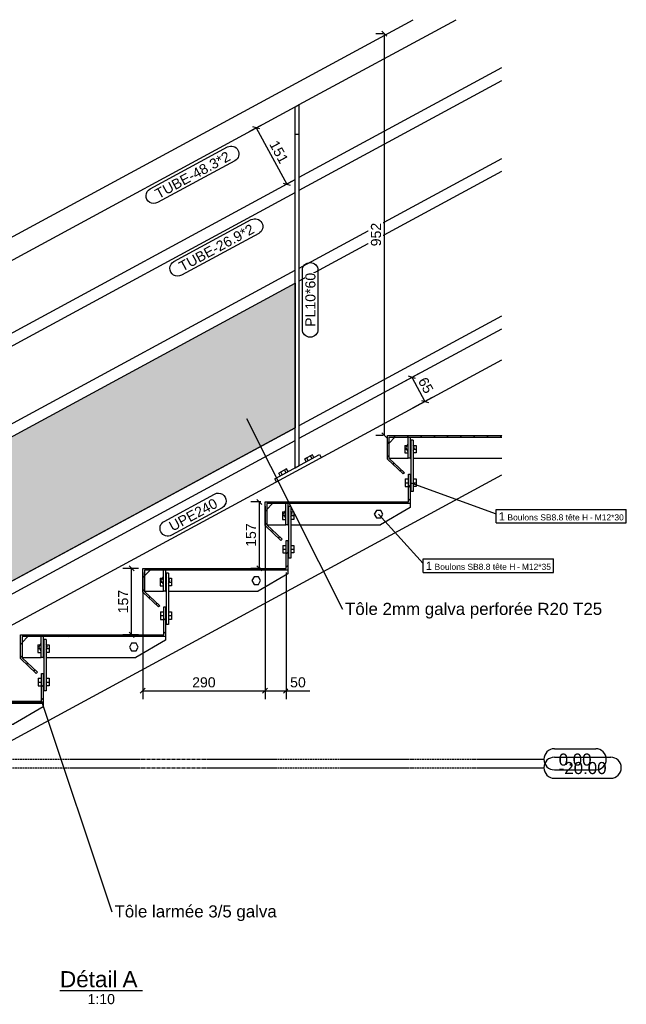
# Model space of a CAD drawing. Header units: millimetres. Extents: x 25 to 224619, y 20 to 11454.
# Tile 72 of 105: x 180396 to 181834, y 40 to 2373. Entities that reach past the tile are written whole.
import ezdxf

# ---------------------------------------------------------------- set-up
doc = ezdxf.new("R2010")
doc.units = ezdxf.units.MM
doc.linetypes.add('DXK_LINE_DOT3', pattern=[5.9187, 2.979, -0.9799, 0.9799, -0.9799])
for name, color, linetype in [('ACIER_COUPE', 7, 'Continuous'), ('ACIER_HACHURES', 7, 'Continuous'), ('ACIER_VISIBLE', 7, 'Continuous'), ('BOULONS', 7, 'Continuous'), ('COTATIONS', 7, 'Continuous'), ('MAILLAGE', 7, 'Continuous'), ('OBJETS_GRAPHIQUES', 7, 'Continuous'), ('REPERES', 7, 'Continuous'), ('TEXTE', 7, 'Continuous')]:
    doc.layers.add(name, color=color, linetype=linetype)
doc.styles.add('Arial', font='arial.ttf', dxfattribs={"height": 0.2})

# ---------------------------------------------------------------- blocks, each defined once
blk = doc.blocks.new('Unknown-1649644-16 - 23063')
at = {"color": 6, "linetype": 'Continuous'}
blk.add_line((180491.6, 72.5), (180687.4, 72.5), dxfattribs=at)
at = {"color": 0, "linetype": 'Continuous'}
for points in [[(180627.9, 80), (180627.9, 120), (180491.6, 120), (180491.6, 80)], [(180675.4, 80), (180675.4, 120), (180639.9, 120), (180639.9, 80)], [(180621.9, 40), (180621.9, 65), (180557.1, 65), (180557.1, 40)]]:
    blk.add_wipeout(points, dxfattribs=at)
at = {"color": 6, "linetype": 'Continuous', "style": 'Arial'}
for s, height, p in [('Détail', 38.2, (180491.6, 80)), ('A', 38.2, (180639.9, 80)), ('1:10', 23.88, (180557.1, 40))]:
    blk.add_text(s, height=height, dxfattribs=at).set_placement(p)
blk = doc.blocks.new('GridLine-1649644-23160 - 23063')
at = {"layer": 'MAILLAGE', "color": 7, "linetype": 'Continuous'}
for p, q in [((179369.8, 625.2), (179503.2, 625.2)), ((181663.8, 625.2), (181797.2, 625.2)), ((179369.8, 575.2), (179503.2, 575.2)), ((181663.8, 575.2), (181797.2, 575.2))]:
    blk.add_line(p, q, dxfattribs=at)
at = {"layer": 'MAILLAGE', "color": 7, "linetype": 'DXK_LINE_DOT3'}
blk.add_line((179528.2, 600.2), (181638.8, 600.2), dxfattribs=at)
at = {"layer": 'MAILLAGE', "color": 7, "linetype": 'Continuous'}
for centre, start, end in [((179369.8, 600.2), 90, 270), ((179503.2, 600.2), 270, 90), ((181663.8, 600.2), 90, 270), ((181797.2, 600.2), 270, 90)]:
    blk.add_arc(centre, 25, start, end, dxfattribs=at)
at = {"layer": 'MAILLAGE', "color": 7, "linetype": 'Continuous', "style": 'Arial'}
for p in [(179379.8, 585.2), (181673.8, 585.2)]:
    blk.add_text('-20.00', height=28.65, dxfattribs=at).set_placement(p)
blk = doc.blocks.new('GridLine-1649644-23161 - 23063')
at = {"layer": 'MAILLAGE', "color": 7, "linetype": 'Continuous'}
for p, q in [((179405.4, 645.2), (179503.2, 645.2)), ((181663.8, 645.2), (181761.6, 645.2)), ((179405.4, 595.2), (179503.2, 595.2)), ((181663.8, 595.2), (181761.6, 595.2))]:
    blk.add_line(p, q, dxfattribs=at)
at = {"layer": 'MAILLAGE', "color": 7, "linetype": 'DXK_LINE_DOT3'}
blk.add_line((179528.2, 620.2), (181638.8, 620.2), dxfattribs=at)
at = {"layer": 'MAILLAGE', "color": 7, "linetype": 'Continuous'}
for centre, start, end in [((179405.4, 620.2), 90, 270), ((179503.2, 620.2), 270, 90), ((181663.8, 620.2), 90, 270), ((181761.6, 620.2), 270, 90)]:
    blk.add_arc(centre, 25, start, end, dxfattribs=at)
at = {"layer": 'MAILLAGE', "color": 7, "linetype": 'Continuous', "style": 'Arial'}
for p in [(179415.4, 605.2), (181673.8, 605.2)]:
    blk.add_text('0.00', height=28.65, dxfattribs=at).set_placement(p)
blk = doc.blocks.new('Part-1649644-23098 - 23063')
at = {"layer": 'ACIER_VISIBLE', "color": 136, "linetype": 'Continuous'}
for p, q in [((180446.8, 861.2), (180446.8, 911.2)), ((180451.8, 911.2), (180451.8, 861.2)), ((180451.8, 861.2), (180446.8, 861.2))]:
    blk.add_line(p, q, dxfattribs=at)
blk = doc.blocks.new('Part-1649644-23154 - 23063')
at = {"layer": 'ACIER_VISIBLE', "color": 136, "linetype": 'Continuous'}
for p, q in [((181058.9, 1999.5), (181538.8, 2259.3)), ((181058.9, 1969), (181538.8, 2228.7)), ((180154.9, 1510.1), (181048.9, 1994.1)), ((180161.3, 1483), (181048.9, 1963.5)), ((180154.9, 1494.9), (180161.3, 1483))]:
    blk.add_line(p, q, dxfattribs=at)
blk = doc.blocks.new('Part-1649644-23100 - 23063')
at = {"layer": 'ACIER_VISIBLE', "color": 136, "linetype": 'Continuous'}
for p, q in [((180111.8, 739.4), (180125.8, 753.4)), ((180125.8, 753.4), (180156.8, 753.4)), ((180161.8, 753.4), (180451.8, 753.4)), ((180451.8, 753.4), (180451.8, 744.4)), ((180451.8, 744.4), (180381.8, 703.4)), ((180111.8, 703.4), (180163.6, 703.4)), ((180170.6, 703.4), (180381.8, 703.4))]:
    blk.add_line(p, q, dxfattribs=at)
blk = doc.blocks.new('Part-1649644-23095 - 23063')
at = {"layer": 'ACIER_HACHURES', "linetype": 'Continuous'}
h = blk.add_hatch(dxfattribs=at)
h.set_pattern_fill('', scale=7, style=0, pattern_type=0)
h.set_pattern_definition([(45, (180447.785, 823.65), (-15.7154, 15.7154), [])])
h.paths.add_polyline_path([(180451.8, 823.7), (180447.8, 823.7), (180447.8, 757.7), (180107.8, 757.7), (180107.8, 640.4), (180151.3, 615.8), (180153.3, 619.3), (180111.8, 642.7), (180111.8, 753.7), (180451.8, 753.7)])
at = {"layer": 'ACIER_COUPE', "color": 136, "linetype": 'Continuous'}
for p, q in [((180447.8, 757.7), (180447.8, 823.7)), ((180447.8, 823.7), (180451.8, 823.7)), ((180451.8, 823.7), (180451.8, 753.7)), ((180107.8, 640.4), (180107.8, 757.7)), ((180107.8, 757.7), (180447.8, 757.7)), ((180451.8, 753.7), (180111.8, 753.7)), ((180111.8, 753.7), (180111.8, 642.7)), ((180151.3, 615.8), (180107.8, 640.4)), ((180111.8, 642.7), (180153.3, 619.3)), ((180153.3, 619.3), (180151.3, 615.8))]:
    blk.add_line(p, q, dxfattribs=at)
blk = doc.blocks.new('Part-1649644-23096 - 23063')
at = {"layer": 'ACIER_VISIBLE', "color": 136, "linetype": 'Continuous'}
for p, q in [((180458.6, 904.2), (180453.6, 904.2)), ((180453.6, 904.2), (180453.6, 782.2)), ((180458.6, 904.2), (180458.6, 782.2)), ((180458.6, 782.2), (180453.6, 782.2))]:
    blk.add_line(p, q, dxfattribs=at)
blk = doc.blocks.new('Part-1649644-23350 - 23063')
at = {"layer": 'ACIER_VISIBLE', "color": 136, "linetype": 'Continuous'}
for p, q in [((181271.8, 1369.7), (181285.8, 1383.7)), ((181271.8, 1333.7), (181316.8, 1333.7)), ((181321.8, 1333.7), (181323.6, 1333.7)), ((181328.6, 1333.7), (181538.8, 1333.7))]:
    blk.add_line(p, q, dxfattribs=at)
blk = doc.blocks.new('Bolt-1649644-23103 - 23063')
at = {"layer": 'BOULONS', "color": 7, "linetype": 'Continuous'}
for p, q in [((180440.3, 812.2), (180447.8, 812.2)), ((180440.3, 812.2), (180440.3, 794.2)), ((180440.3, 803.2), (180447.8, 803.2)), ((180440.3, 794.2), (180447.8, 794.2)), ((180451.8, 809.2), (180453.6, 809.2)), ((180451.8, 797.2), (180453.6, 797.2)), ((180458.6, 812.2), (180466.1, 812.2)), ((180458.6, 803.2), (180466.1, 803.2)), ((180466.1, 794.2), (180458.6, 794.2)), ((180466.1, 812.2), (180466.1, 794.2))]:
    blk.add_line(p, q, dxfattribs=at)
blk = doc.blocks.new('Bolt-1649644-23105 - 23063')
at = {"layer": 'BOULONS', "color": 7, "linetype": 'Continuous'}
for p, q in [((180439.3, 891.7), (180446.8, 891.7)), ((180439.3, 891.7), (180439.3, 873.7)), ((180451.8, 888.7), (180453.6, 888.7)), ((180458.6, 891.7), (180466.1, 891.7)), ((180466.1, 891.7), (180466.1, 873.7)), ((180439.3, 882.7), (180446.8, 882.7)), ((180439.3, 873.7), (180446.8, 873.7)), ((180451.8, 876.7), (180453.6, 876.7)), ((180458.6, 882.7), (180466.1, 882.7)), ((180466.1, 873.7), (180458.6, 873.7))]:
    blk.add_line(p, q, dxfattribs=at)
blk = doc.blocks.new('Part-1649644-23110 - 23063')
at = {"layer": 'ACIER_HACHURES', "linetype": 'Continuous'}
h = blk.add_hatch(dxfattribs=at)
h.set_pattern_fill('', scale=7, style=0, pattern_type=0)
h.set_pattern_definition([(45, (180737.785, 981.15), (-15.7154, 15.7154), [])])
h.paths.add_polyline_path([(180741.8, 981.2), (180737.8, 981.2), (180737.8, 915.2), (180397.8, 915.2), (180397.8, 858.9), (180435.5, 823.9), (180438.2, 826.8), (180401.8, 860.6), (180401.8, 911.2), (180741.8, 911.2)])
at = {"layer": 'ACIER_COUPE', "color": 136, "linetype": 'Continuous'}
for p, q in [((180737.8, 915.2), (180737.8, 981.2)), ((180737.8, 981.2), (180741.8, 981.2)), ((180741.8, 981.2), (180741.8, 911.2)), ((180397.8, 858.9), (180397.8, 915.2)), ((180397.8, 915.2), (180737.8, 915.2)), ((180741.8, 911.2), (180401.8, 911.2)), ((180401.8, 911.2), (180401.8, 860.6)), ((180435.5, 823.9), (180397.8, 858.9)), ((180401.8, 860.6), (180438.2, 826.8)), ((180438.2, 826.8), (180435.5, 823.9))]:
    blk.add_line(p, q, dxfattribs=at)
blk = doc.blocks.new('Part-1649644-23111 - 23063')
at = {"layer": 'ACIER_VISIBLE', "color": 136, "linetype": 'Continuous'}
for p, q in [((180401.8, 897.2), (180415.8, 911.2)), ((180741.8, 911.2), (180741.8, 902.2)), ((180741.8, 902.2), (180671.8, 861.2)), ((180401.8, 861.2), (180446.8, 861.2)), ((180451.8, 861.2), (180453.6, 861.2)), ((180458.6, 861.2), (180671.8, 861.2))]:
    blk.add_line(p, q, dxfattribs=at)
blk = doc.blocks.new('Bolt-1649644-23112 - 23063')
at = {"layer": 'BOULONS', "color": 7, "linetype": 'Continuous'}
for p, q in [((180446.6, 895.2), (180441.4, 886.2)), ((180446.6, 895.2), (180446.8, 895.2)), ((180451.8, 895.2), (180453.6, 895.2)), ((180462.2, 886.2), (180458.6, 892.5)), ((180441.4, 886.2), (180446.6, 877.2)), ((180446.6, 877.2), (180446.8, 877.2)), ((180451.8, 877.2), (180453.6, 877.2)), ((180458.6, 880), (180462.2, 886.2))]:
    blk.add_line(p, q, dxfattribs=at)
blk = doc.blocks.new('Part-1649644-23113 - 23063')
at = {"layer": 'ACIER_VISIBLE', "color": 136, "linetype": 'Continuous'}
for p, q in [((180100, 788.1), (181538.8, 1567)), ((180339.9, 645.1), (181538.8, 1294.1)), ((180100, 788.1), (180150.9, 757.7)), ((180242.2, 703.4), (180339.9, 645.1))]:
    blk.add_line(p, q, dxfattribs=at)
blk = doc.blocks.new('Part-1649644-23114 - 23063')
at = {"layer": 'ACIER_VISIBLE', "color": 136, "linetype": 'Continuous'}
for p, q in [((180748.6, 1061.7), (180743.6, 1061.7)), ((180743.6, 1061.7), (180743.6, 939.7)), ((180748.6, 1061.7), (180748.6, 939.7)), ((180748.6, 939.7), (180743.6, 939.7))]:
    blk.add_line(p, q, dxfattribs=at)
blk = doc.blocks.new('Part-1649644-23115 - 23063')
at = {"layer": 'ACIER_VISIBLE', "color": 136, "linetype": 'Continuous'}
for p, q in [((180736.8, 1018.7), (180736.8, 1068.7)), ((180741.8, 1068.7), (180741.8, 1018.7)), ((180741.8, 1018.7), (180736.8, 1018.7))]:
    blk.add_line(p, q, dxfattribs=at)
blk = doc.blocks.new('Part-1649644-23116 - 23063')
at = {"layer": 'ACIER_HACHURES', "linetype": 'Continuous'}
h = blk.add_hatch(dxfattribs=at)
h.set_pattern_fill('', scale=7, style=0, pattern_type=0)
h.set_pattern_definition([(45, (181027.785, 1138.65), (-15.7154, 15.7154), [])])
h.paths.add_polyline_path([(181031.8, 1138.7), (181027.8, 1138.7), (181027.8, 1072.7), (180687.8, 1072.7), (180687.8, 1016.4), (180725.5, 981.4), (180728.2, 984.3), (180691.8, 1018.1), (180691.8, 1068.7), (181031.8, 1068.7)])
at = {"layer": 'ACIER_COUPE', "color": 136, "linetype": 'Continuous'}
for p, q in [((181027.8, 1072.7), (181027.8, 1138.7)), ((181027.8, 1138.7), (181031.8, 1138.7)), ((181031.8, 1138.7), (181031.8, 1068.7)), ((180687.8, 1016.4), (180687.8, 1072.7)), ((180687.8, 1072.7), (181027.8, 1072.7)), ((181031.8, 1068.7), (180691.8, 1068.7)), ((180691.8, 1068.7), (180691.8, 1018.1)), ((180725.5, 981.4), (180687.8, 1016.4)), ((180691.8, 1018.1), (180728.2, 984.3)), ((180728.2, 984.3), (180725.5, 981.4))]:
    blk.add_line(p, q, dxfattribs=at)
blk = doc.blocks.new('Part-1649644-23117 - 23063')
at = {"layer": 'ACIER_VISIBLE', "color": 136, "linetype": 'Continuous'}
for p, q in [((180691.8, 1054.7), (180705.8, 1068.7)), ((181031.8, 1059.7), (180961.8, 1018.7)), ((181031.8, 1068.7), (181031.8, 1059.7)), ((180691.8, 1018.7), (180736.8, 1018.7)), ((180741.8, 1018.7), (180743.6, 1018.7)), ((180748.6, 1018.7), (180961.8, 1018.7))]:
    blk.add_line(p, q, dxfattribs=at)
blk = doc.blocks.new('Bolt-1649644-23118 - 23063')
at = {"layer": 'BOULONS', "color": 7, "linetype": 'Continuous'}
for p, q in [((180730.3, 969.7), (180737.8, 969.7)), ((180730.3, 969.7), (180730.3, 951.7)), ((180730.3, 960.7), (180737.8, 960.7)), ((180741.8, 966.7), (180743.6, 966.7)), ((180748.6, 969.7), (180756.1, 969.7)), ((180748.6, 960.7), (180756.1, 960.7)), ((180756.1, 969.7), (180756.1, 951.7)), ((180730.3, 951.7), (180737.8, 951.7)), ((180741.8, 954.7), (180743.6, 954.7)), ((180756.1, 951.7), (180748.6, 951.7))]:
    blk.add_line(p, q, dxfattribs=at)
blk = doc.blocks.new('Bolt-1649644-23119 - 23063')
at = {"layer": 'BOULONS', "color": 7, "linetype": 'Continuous'}
for p, q in [((180729.3, 1049.2), (180736.8, 1049.2)), ((180729.3, 1049.2), (180729.3, 1031.2)), ((180729.3, 1040.2), (180736.8, 1040.2)), ((180729.3, 1031.2), (180736.8, 1031.2)), ((180741.8, 1046.2), (180743.6, 1046.2)), ((180741.8, 1034.2), (180743.6, 1034.2)), ((180748.6, 1049.2), (180756.1, 1049.2)), ((180748.6, 1040.2), (180756.1, 1040.2)), ((180756.1, 1031.2), (180748.6, 1031.2)), ((180756.1, 1049.2), (180756.1, 1031.2))]:
    blk.add_line(p, q, dxfattribs=at)
blk = doc.blocks.new('Bolt-1649644-23120 - 23063')
at = {"layer": 'BOULONS', "color": 7, "linetype": 'Continuous'}
for p, q in [((180736.6, 1052.7), (180731.4, 1043.7)), ((180736.6, 1052.7), (180736.8, 1052.7)), ((180741.8, 1052.7), (180743.6, 1052.7)), ((180731.4, 1043.7), (180736.6, 1034.7)), ((180736.6, 1034.7), (180736.8, 1034.7)), ((180741.8, 1034.7), (180743.6, 1034.7)), ((180752.2, 1043.7), (180748.6, 1050)), ((180748.6, 1037.5), (180752.2, 1043.7))]:
    blk.add_line(p, q, dxfattribs=at)
blk = doc.blocks.new('Part-1649644-23121 - 23063')
at = {"layer": 'ACIER_VISIBLE', "color": 136, "linetype": 'Continuous'}
for p, q in [((181038.6, 1219.2), (181033.6, 1219.2)), ((181033.6, 1219.2), (181033.6, 1097.2)), ((181038.6, 1219.2), (181038.6, 1097.2)), ((181038.6, 1097.2), (181033.6, 1097.2))]:
    blk.add_line(p, q, dxfattribs=at)
blk = doc.blocks.new('Part-1649644-23122 - 23063')
at = {"layer": 'ACIER_VISIBLE', "color": 136, "linetype": 'Continuous'}
for p, q in [((181026.8, 1176.2), (181026.8, 1226.2)), ((181031.8, 1226.2), (181031.8, 1176.2)), ((181031.8, 1176.2), (181026.8, 1176.2))]:
    blk.add_line(p, q, dxfattribs=at)
blk = doc.blocks.new('Part-1649644-23123 - 23063')
at = {"layer": 'ACIER_HACHURES', "linetype": 'Continuous'}
h = blk.add_hatch(dxfattribs=at)
h.set_pattern_fill('', scale=7, style=0, pattern_type=0)
h.set_pattern_definition([(45, (181317.785, 1296.15), (-15.7154, 15.7154), [])])
h.paths.add_polyline_path([(181321.8, 1296.2), (181317.8, 1296.2), (181317.8, 1230.2), (180977.8, 1230.2), (180977.8, 1173.9), (181015.5, 1138.9), (181018.2, 1141.8), (180981.8, 1175.6), (180981.8, 1226.2), (181321.8, 1226.2)])
at = {"layer": 'ACIER_COUPE', "color": 136, "linetype": 'Continuous'}
for p, q in [((181317.8, 1230.2), (181317.8, 1296.2)), ((181317.8, 1296.2), (181321.8, 1296.2)), ((181321.8, 1296.2), (181321.8, 1226.2)), ((180977.8, 1173.9), (180977.8, 1230.2)), ((180977.8, 1230.2), (181317.8, 1230.2)), ((181321.8, 1226.2), (180981.8, 1226.2)), ((180981.8, 1226.2), (180981.8, 1175.6)), ((181015.5, 1138.9), (180977.8, 1173.9)), ((180981.8, 1175.6), (181018.2, 1141.8)), ((181018.2, 1141.8), (181015.5, 1138.9))]:
    blk.add_line(p, q, dxfattribs=at)
blk = doc.blocks.new('Part-1649644-23124 - 23063')
at = {"layer": 'ACIER_VISIBLE', "color": 136, "linetype": 'Continuous'}
for p, q in [((180981.8, 1212.2), (180995.8, 1226.2)), ((181321.8, 1217.2), (181251.8, 1176.2)), ((181321.8, 1226.2), (181321.8, 1217.2)), ((180981.8, 1176.2), (181026.8, 1176.2)), ((181031.8, 1176.2), (181033.6, 1176.2)), ((181038.6, 1176.2), (181251.8, 1176.2))]:
    blk.add_line(p, q, dxfattribs=at)
blk = doc.blocks.new('Bolt-1649644-23125 - 23063')
at = {"layer": 'BOULONS', "color": 7, "linetype": 'Continuous'}
for p, q in [((181020.3, 1127.2), (181027.8, 1127.2)), ((181020.3, 1127.2), (181020.3, 1109.2)), ((181031.8, 1124.2), (181033.6, 1124.2)), ((181038.6, 1127.2), (181046.1, 1127.2)), ((181046.1, 1127.2), (181046.1, 1109.2)), ((181020.3, 1118.2), (181027.8, 1118.2)), ((181020.3, 1109.2), (181027.8, 1109.2)), ((181031.8, 1112.2), (181033.6, 1112.2)), ((181038.6, 1118.2), (181046.1, 1118.2)), ((181046.1, 1109.2), (181038.6, 1109.2))]:
    blk.add_line(p, q, dxfattribs=at)
blk = doc.blocks.new('Bolt-1649644-23126 - 23063')
at = {"layer": 'BOULONS', "color": 7, "linetype": 'Continuous'}
for p, q in [((181019.3, 1206.7), (181026.8, 1206.7)), ((181019.3, 1206.7), (181019.3, 1188.7)), ((181019.3, 1197.7), (181026.8, 1197.7)), ((181031.8, 1203.7), (181033.6, 1203.7)), ((181031.8, 1191.7), (181033.6, 1191.7)), ((181038.6, 1206.7), (181046.1, 1206.7)), ((181038.6, 1197.7), (181046.1, 1197.7)), ((181046.1, 1206.7), (181046.1, 1188.7)), ((181019.3, 1188.7), (181026.8, 1188.7)), ((181046.1, 1188.7), (181038.6, 1188.7))]:
    blk.add_line(p, q, dxfattribs=at)
blk = doc.blocks.new('Part-1649644-23128 - 23063')
at = {"layer": 'ACIER_HACHURES', "linetype": 'Continuous'}
h = blk.add_hatch(dxfattribs=at)
h.set_pattern_fill('', scale=7, style=0, pattern_type=0)
h.set_pattern_definition([(45, (181538.777, 1387.727), (-15.7154, 15.7154), [])])
h.paths.add_polyline_path([(181538.8, 1383.7), (181538.8, 1387.7), (181267.8, 1387.7), (181267.8, 1331.4), (181305.5, 1296.4), (181308.2, 1299.3), (181271.8, 1333.1), (181271.8, 1383.7)])
at = {"layer": 'ACIER_COUPE', "color": 136, "linetype": 'Continuous'}
for p, q in [((181267.8, 1331.4), (181267.8, 1387.7)), ((181267.8, 1387.7), (181538.8, 1387.7)), ((181271.8, 1333.1), (181271.8, 1383.7)), ((181271.8, 1383.7), (181538.8, 1383.7)), ((181305.5, 1296.4), (181267.8, 1331.4)), ((181271.8, 1333.1), (181308.2, 1299.3)), ((181308.2, 1299.3), (181305.5, 1296.4))]:
    blk.add_line(p, q, dxfattribs=at)
blk = doc.blocks.new('Bolt-1649644-23131 - 23063')
at = {"layer": 'BOULONS', "color": 7, "linetype": 'Continuous'}
for p, q in [((180661.6, 895.2), (180656.4, 886.2)), ((180672, 895.2), (180661.6, 895.2)), ((180677.2, 886.2), (180672, 895.2)), ((180656.4, 886.2), (180661.6, 877.2)), ((180661.6, 877.2), (180672, 877.2)), ((180672, 877.2), (180677.2, 886.2))]:
    blk.add_line(p, q, dxfattribs=at)
blk = doc.blocks.new('Bolt-1649644-23132 - 23063')
at = {"layer": 'BOULONS', "color": 7, "linetype": 'Continuous'}
for p, q in [((180951.6, 1052.7), (180946.4, 1043.7)), ((180962, 1052.7), (180951.6, 1052.7)), ((180967.2, 1043.7), (180962, 1052.7)), ((180946.4, 1043.7), (180951.6, 1034.7)), ((180951.6, 1034.7), (180962, 1034.7)), ((180962, 1034.7), (180967.2, 1043.7))]:
    blk.add_line(p, q, dxfattribs=at)
blk = doc.blocks.new('Part-1649644-23145 - 23063')
at = {"layer": 'ACIER_VISIBLE', "color": 136, "linetype": 'Continuous'}
for p, q in [((181048.9, 2166.4), (181058.9, 2171.8)), ((181058.9, 1316.3), (181058.9, 2171.8)), ((181048.9, 1310.9), (181048.9, 2166.4)), ((181048.9, 2101.8), (181058.9, 2101.8)), ((181048.9, 1310.9), (181058.9, 1316.3))]:
    blk.add_line(p, q, dxfattribs=at)
blk = doc.blocks.new('Part-1649644-23349 - 23063')
at = {"layer": 'ACIER_VISIBLE', "color": 136, "linetype": 'Continuous'}
for p, q in [((181316.8, 1333.7), (181316.8, 1383.7)), ((181321.8, 1383.7), (181321.8, 1333.7)), ((181321.8, 1333.7), (181316.8, 1333.7))]:
    blk.add_line(p, q, dxfattribs=at)
blk = doc.blocks.new('Part-1649644-23150 - 23063')
at = {"layer": 'ACIER_VISIBLE', "color": 136, "linetype": 'Continuous'}
for p, q in [((181001.2, 1285.1), (181106.7, 1342.2)), ((181106.7, 1342.2), (181110.5, 1335.2)), ((181005, 1278), (181001.2, 1285.1))]:
    blk.add_line(p, q, dxfattribs=at)
blk = doc.blocks.new('Bolt-1649644-23151 - 23063')
at = {"layer": 'BOULONS', "color": 7, "linetype": 'Continuous'}
for p, q in [((181090.3, 1341.8), (181072, 1331.9)), ((181075.6, 1325.4), (181072, 1331.9)), ((181080.1, 1327.8), (181076.6, 1334.4)), ((181089.3, 1332.8), (181085.7, 1339.4)), ((181093.8, 1335.2), (181090.3, 1341.8)), ((181028.7, 1308.5), (181010.4, 1298.6)), ((181032.3, 1301.9), (181028.7, 1308.5)), ((181014, 1292), (181010.4, 1298.6)), ((181018.6, 1294.5), (181015, 1301.1)), ((181027.7, 1299.4), (181024.1, 1306))]:
    blk.add_line(p, q, dxfattribs=at)
blk = doc.blocks.new('Part-1649644-23153 - 23063')
at = {"layer": 'ACIER_VISIBLE', "color": 136, "linetype": 'Continuous'}
for p, q in [((180133.4, 1725.7), (181329.1, 2373)), ((181058.9, 2171.8), (181430.6, 2373)), ((180156.4, 1683.2), (181048.9, 2166.4)), ((180156.4, 1683.2), (180133.4, 1725.7))]:
    blk.add_line(p, q, dxfattribs=at)
blk = doc.blocks.new('Part-1649644-23348 - 23063')
at = {"layer": 'ACIER_VISIBLE', "color": 136, "linetype": 'Continuous'}
for p, q in [((181328.6, 1376.7), (181323.6, 1376.7)), ((181323.6, 1376.7), (181323.6, 1254.7)), ((181328.6, 1376.7), (181328.6, 1254.7)), ((181328.6, 1254.7), (181323.6, 1254.7))]:
    blk.add_line(p, q, dxfattribs=at)
blk = doc.blocks.new('Part-1649644-23155 - 23063')
at = {"layer": 'ACIER_VISIBLE', "color": 136, "linetype": 'Continuous'}
for p, q in [((181058.9, 1784.5), (181538.8, 2044.3)), ((181058.9, 1754), (181538.8, 2013.7)), ((180154.9, 1295.1), (181048.9, 1779.1)), ((180161.3, 1268), (181048.9, 1748.5)), ((180154.9, 1279.9), (180161.3, 1268))]:
    blk.add_line(p, q, dxfattribs=at)
blk = doc.blocks.new('Part-1649644-23157 - 23063')
at = {"layer": 'ACIER_VISIBLE', "color": 136, "linetype": 'Continuous'}
for p, q in [((181058.9, 1411.5), (181538.8, 1671.3)), ((181058.9, 1380.9), (181538.8, 1640.7)), ((180154.9, 922.1), (181048.9, 1406.1)), ((180156.3, 892.3), (181048.9, 1375.5)), ((180143.5, 915.9), (180144.9, 916.7)), ((180144.9, 913.3), (180143.5, 915.9)), ((180154.9, 894.9), (180156.3, 892.3))]:
    blk.add_line(p, q, dxfattribs=at)
blk = doc.blocks.new('Bolt-1649644-23351 - 23063')
at = {"layer": 'BOULONS', "color": 7, "linetype": 'Continuous'}
for p, q in [((181310.3, 1284.7), (181317.8, 1284.7)), ((181310.3, 1284.7), (181310.3, 1266.7)), ((181328.6, 1284.7), (181336.1, 1284.7)), ((181336.1, 1284.7), (181336.1, 1266.7)), ((181310.3, 1275.7), (181317.8, 1275.7)), ((181310.3, 1266.7), (181317.8, 1266.7)), ((181321.8, 1281.7), (181323.6, 1281.7)), ((181321.8, 1269.7), (181323.6, 1269.7)), ((181328.6, 1275.7), (181336.1, 1275.7)), ((181336.1, 1266.7), (181328.6, 1266.7))]:
    blk.add_line(p, q, dxfattribs=at)
blk = doc.blocks.new('Bolt-1649644-23352 - 23063')
at = {"layer": 'BOULONS', "color": 7, "linetype": 'Continuous'}
for p, q in [((181309.3, 1364.2), (181316.8, 1364.2)), ((181309.3, 1364.2), (181309.3, 1346.2)), ((181309.3, 1355.2), (181316.8, 1355.2)), ((181321.8, 1361.2), (181323.6, 1361.2)), ((181328.6, 1364.2), (181336.1, 1364.2)), ((181328.6, 1355.2), (181336.1, 1355.2)), ((181336.1, 1364.2), (181336.1, 1346.2)), ((181309.3, 1346.2), (181316.8, 1346.2)), ((181321.8, 1349.2), (181323.6, 1349.2)), ((181336.1, 1346.2), (181328.6, 1346.2))]:
    blk.add_line(p, q, dxfattribs=at)
blk = doc.blocks.new('Bolt-1649644-26474 - 23063')
at = {"layer": 'BOULONS', "color": 7, "linetype": 'Continuous'}
for p, q in [((181026.6, 1210.2), (181021.4, 1201.2)), ((181021.4, 1201.2), (181026.6, 1192.2)), ((181026.6, 1210.2), (181026.8, 1210.2)), ((181026.6, 1192.2), (181026.8, 1192.2)), ((181031.8, 1210.2), (181033.6, 1210.2)), ((181031.8, 1192.2), (181033.6, 1192.2)), ((181042.2, 1201.2), (181038.6, 1207.5)), ((181038.6, 1195), (181042.2, 1201.2))]:
    blk.add_line(p, q, dxfattribs=at)
blk = doc.blocks.new('Bolt-1649644-26475 - 23063')
at = {"layer": 'BOULONS', "color": 7, "linetype": 'Continuous'}
for p, q in [((181241.6, 1210.2), (181236.4, 1201.2)), ((181236.4, 1201.2), (181241.6, 1192.2)), ((181252, 1210.2), (181241.6, 1210.2)), ((181241.6, 1192.2), (181252, 1192.2)), ((181257.2, 1201.2), (181252, 1210.2)), ((181252, 1192.2), (181257.2, 1201.2))]:
    blk.add_line(p, q, dxfattribs=at)
blk = doc.blocks.new('Bolt-1649644-26476 - 23063')
at = {"layer": 'BOULONS', "color": 7, "linetype": 'Continuous'}
for p, q in [((181316.6, 1367.7), (181311.4, 1358.7)), ((181311.4, 1358.7), (181316.6, 1349.7)), ((181316.6, 1367.7), (181316.8, 1367.7)), ((181321.8, 1367.7), (181323.6, 1367.7)), ((181332.2, 1358.7), (181328.6, 1365)), ((181328.6, 1352.5), (181332.2, 1358.7)), ((181316.6, 1349.7), (181316.8, 1349.7)), ((181321.8, 1349.7), (181323.6, 1349.7))]:
    blk.add_line(p, q, dxfattribs=at)
blk = doc.blocks.new('Polygon-1649644-23870 - 23063')
at = {"layer": 'OBJETS_GRAPHIQUES', "linetype": 'Continuous'}
h = blk.add_hatch(dxfattribs=at)
h.set_pattern_fill('', style=0, pattern_type=0)
h.set_pattern_definition([(45, (180191.387, 1283.903), (-21.5885, 21.5885), [6.35, -24.1808]), (45, (180174.288, 1301.002), (-21.5885, 21.5885), [6.35, -24.1808]), (135, (180178.778, 1283.903), (-21.5885, -21.5885), [6.35, -24.1808]), (135, (180195.878, 1301.002), (-21.5885, -21.5885), [6.35, -24.1808]), (45, (180172.042, 1281.658), (-21.5885, 21.5885), [6.35, -24.1808]), (135, (180198.123, 1281.658), (-21.5885, -21.5885), [6.35, -24.1808]), (0, (180178.778, 1283.903), (0, 21.59), [12.60856, -8.98144]), (90, (180174.288, 1288.394), (-21.59, 1e-15), [12.60856, -8.98144])])
h.paths.add_polyline_path([(180154.9, 1264.6), (181048.9, 1748.5), (181048.9, 1406.1), (180154.9, 922.1), (180154.9, 962.1)])
at = {"layer": 'OBJETS_GRAPHIQUES', "color": 96, "linetype": 'Continuous'}
blk.add_lwpolyline([(180154.9, 1264.6), (181048.9, 1748.5), (181048.9, 1406.1), (180154.9, 922.1), (180154.9, 962.1), (180154.9, 1264.6)], close=True, dxfattribs=at)
blk = doc.blocks.new('StraightDimension-1649644-24356 - 23063')
at = {"layer": 'COTATIONS', "color": 7, "linetype": 'Continuous'}
for p, q in [((181297, 1509.8), (181344, 1535.2)), ((181334.1, 1523), (181317.8, 1527.9)), ((181325.9, 1525.5), (181356.8, 1468.5)), ((181327.9, 1452.9), (181374.8, 1478.3)), ((181348.6, 1470.9), (181364.9, 1466.1))]:
    blk.add_line(p, q, dxfattribs=at)
at = {"color": 0}
blk.add_wipeout([(181355.2, 1477.7), (181386, 1494.4), (181363.6, 1535.8), (181332.8, 1519.1)], dxfattribs=at).dxf.layer = 'COTATIONS'
at = {"layer": 'COTATIONS', "color": 7, "style": 'Arial'}
blk.add_text('65', height=23.88, rotation=-61.57, dxfattribs=at).set_placement((181339.6, 1517.1))
blk = doc.blocks.new('StraightDimension-1649644-23318 - 23063')
at = {"layer": 'COTATIONS', "color": 7, "linetype": 'Continuous'}
for p, q in [((180977.8, 1220.2), (180977.8, 762.7)), ((181027.8, 1062.7), (181027.8, 762.7)), ((180983.8, 788.7), (180971.8, 776.7)), ((180977.8, 782.7), (181027.8, 782.7)), ((181021.8, 776.7), (181033.8, 788.7))]:
    blk.add_line(p, q, dxfattribs=at)
at = {"color": 0}
blk.add_wipeout([(181079.2, 785.7), (181079.2, 820.7), (181032.2, 820.7), (181032.2, 785.7)], dxfattribs=at).dxf.layer = 'COTATIONS'
at = {"layer": 'COTATIONS', "color": 7, "linetype": 'Continuous'}
blk.add_line((181027.8, 782.7), (181083.6, 782.7), dxfattribs=at)
blk.add_line((181027.8, 782.7), (181083.6, 782.7), dxfattribs=at)
at = {"layer": 'COTATIONS', "color": 7, "style": 'Arial'}
blk.add_text('50', height=23.88, dxfattribs=at).set_placement((181037.2, 790.7))
blk = doc.blocks.new('StraightDimension-1649644-23259 - 23063')
at = {"layer": 'COTATIONS', "color": 7, "linetype": 'Continuous'}
for p, q in [((180667.3, 1066.7), (180655.3, 1078.7)), ((180677.8, 1072.7), (180640.8, 1072.7)), ((180661.3, 915.2), (180661.3, 1072.7)), ((180677.8, 915.2), (180640.8, 915.2)), ((180655.3, 921.2), (180667.3, 909.2))]:
    blk.add_line(p, q, dxfattribs=at)
at = {"color": 0}
blk.add_wipeout([(180658.3, 1026.8), (180623.3, 1026.8), (180623.3, 961.2), (180658.3, 961.2)], dxfattribs=at).dxf.layer = 'COTATIONS'
at = {"layer": 'COTATIONS', "color": 7, "style": 'Arial'}
blk.add_text('157', height=23.88, rotation=90.0002, dxfattribs=at).set_placement((180653.3, 966.2))
blk = doc.blocks.new('StraightDimension-1649644-23277 - 23063')
at = {"layer": 'COTATIONS', "color": 7, "linetype": 'Continuous'}
for p, q in [((180967.8, 1230.2), (180943.8, 1230.2)), ((180970.3, 1224.2), (180958.3, 1236.2)), ((180964.3, 1072.7), (180964.3, 1230.2)), ((180958.3, 1078.7), (180970.3, 1066.7)), ((180967.8, 1072.7), (180943.8, 1072.7))]:
    blk.add_line(p, q, dxfattribs=at)
at = {"color": 0}
blk.add_wipeout([(180961.3, 1184.3), (180926.3, 1184.3), (180926.3, 1118.7), (180961.3, 1118.7)], dxfattribs=at).dxf.layer = 'COTATIONS'
at = {"layer": 'COTATIONS', "color": 7, "style": 'Arial'}
blk.add_text('157', height=23.88, rotation=90.0002, dxfattribs=at).set_placement((180956.3, 1123.7))
blk = doc.blocks.new('StraightDimension-1649644-23319 - 23063')
at = {"layer": 'COTATIONS', "color": 7, "linetype": 'Continuous'}
for p, q in [((180977.8, 1220.2), (180977.8, 762.7)), ((180687.8, 1062.7), (180687.8, 762.7)), ((180693.8, 788.7), (180681.8, 776.7)), ((180687.8, 782.7), (180977.8, 782.7)), ((180971.8, 776.7), (180983.8, 788.7))]:
    blk.add_line(p, q, dxfattribs=at)
at = {"color": 0}
blk.add_wipeout([(180865.6, 785.7), (180865.6, 820.7), (180800, 820.7), (180800, 785.7)], dxfattribs=at).dxf.layer = 'COTATIONS'
at = {"layer": 'COTATIONS', "color": 7, "style": 'Arial'}
blk.add_text('290', height=23.88, dxfattribs=at).set_placement((180805, 790.7))
blk = doc.blocks.new('StraightDimension-1649644-24324 - 23063')
at = {"layer": 'COTATIONS', "color": 7, "linetype": 'Continuous'}
for p, q in [((181257.8, 2339.8), (181240.1, 2339.8)), ((181266.6, 2333.8), (181254.6, 2345.8)), ((181260.6, 1387.7), (181260.6, 2339.8)), ((181257.8, 1387.7), (181240.1, 1387.7)), ((181254.6, 1393.7), (181266.6, 1381.7))]:
    blk.add_line(p, q, dxfattribs=at)
at = {"color": 0}
blk.add_wipeout([(181257.6, 1896.6), (181222.6, 1896.6), (181222.6, 1831), (181257.6, 1831)], dxfattribs=at).dxf.layer = 'COTATIONS'
at = {"layer": 'COTATIONS', "color": 7, "style": 'Arial'}
blk.add_text('952', height=23.88, rotation=90.0002, dxfattribs=at).set_placement((181252.6, 1836))
blk = doc.blocks.new('StraightDimension-1649644-24337 - 23063')
at = {"layer": 'COTATIONS', "color": 7, "linetype": 'Continuous'}
for p, q in [((180968, 2122.6), (180939.5, 2107.2)), ((180965.3, 2114.3), (180949, 2119.1)), ((180957.1, 2116.7), (181029.2, 1983.5)), ((181040.1, 1989.4), (181011.7, 1974)), ((181021.1, 1985.9), (181037.4, 1981.1))]:
    blk.add_line(p, q, dxfattribs=at)
at = {"color": 0}
blk.add_wipeout([(181011.4, 2022.7), (181042.2, 2039.3), (181011, 2097), (180980.2, 2080.3)], dxfattribs=at).dxf.layer = 'COTATIONS'
at = {"layer": 'COTATIONS', "color": 7, "style": 'Arial'}
blk.add_text('151', height=23.88, rotation=-61.57, dxfattribs=at).set_placement((180987, 2078.3))
blk = doc.blocks.new('Mark-1649644-24200 - 23063')
at = {"color": 0}
blk.add_wipeout([(181097.2, 1773), (181072.2, 1773), (181072.2, 1645.1), (181097.2, 1645.1)], dxfattribs=at).dxf.layer = 'REPERES'
blk.add_wipeout([(181097.2, 1773), (181072.2, 1773), (181072.2, 1645.1), (181097.2, 1645.1)], dxfattribs=at).dxf.layer = 'REPERES'
at = {"layer": 'REPERES', "color": 1, "linetype": 'Continuous'}
blk.add_lwpolyline([(181103.2, 1639.1, -1), (181066.2, 1639.1), (181066.2, 1779, -1), (181103.2, 1779), (181103.2, 1639.1)], format="xyb", close=True, dxfattribs=at)
at = {"layer": 'REPERES', "color": 7, "style": 'Arial'}
blk.add_text('PL10*60', height=23.88, rotation=90.0002, dxfattribs=at).set_placement((181097.2, 1645.1))
blk = doc.blocks.new('Mark-1649644-24203 - 23063')
at = {"color": 0}
blk.add_wipeout([(180898, 2041.2), (180886.1, 2063.2), (180713.5, 1969.7), (180725.4, 1947.7)], dxfattribs=at).dxf.layer = 'REPERES'
blk.add_wipeout([(180898, 2041.2), (180886.1, 2063.2), (180713.5, 1969.7), (180725.4, 1947.7)], dxfattribs=at).dxf.layer = 'REPERES'
at = {"layer": 'REPERES', "color": 1, "linetype": 'Continuous'}
blk.add_lwpolyline([(180723, 1939.6, -1), (180705.4, 1972.1), (180888.6, 2071.3, -1), (180906.2, 2038.8), (180723, 1939.6)], format="xyb", close=True, dxfattribs=at)
at = {"layer": 'REPERES', "color": 7, "style": 'Arial'}
blk.add_text('TUBE-48.3*2', height=23.877, rotation=28.4302, dxfattribs=at).set_placement((180725.4, 1947.7))
blk = doc.blocks.new('Mark-1649644-24206 - 23063')
at = {"color": 0}
blk.add_wipeout([(180954.6, 1869), (180942.7, 1891), (180770.1, 1797.5), (180782, 1775.5)], dxfattribs=at).dxf.layer = 'REPERES'
blk.add_wipeout([(180954.6, 1869), (180942.7, 1891), (180770.1, 1797.5), (180782, 1775.5)], dxfattribs=at).dxf.layer = 'REPERES'
at = {"layer": 'REPERES', "color": 1, "linetype": 'Continuous'}
blk.add_lwpolyline([(180779.5, 1767.4, -1), (180761.9, 1799.9), (180945.1, 1899.1, -1), (180962.7, 1866.6), (180779.5, 1767.4)], format="xyb", close=True, dxfattribs=at)
at = {"layer": 'REPERES', "color": 7, "style": 'Arial'}
blk.add_text('TUBE-26.9*2', height=23.877, rotation=28.4302, dxfattribs=at).set_placement((180782, 1775.5))
blk = doc.blocks.new('Mark-1649644-24273 - 23063')
at = {"color": 0}
blk.add_wipeout([(180867.6, 1218.7), (180855.7, 1240.7), (180746.6, 1181.7), (180758.5, 1159.7)], dxfattribs=at).dxf.layer = 'REPERES'
blk.add_wipeout([(180867.6, 1218.7), (180855.7, 1240.7), (180746.6, 1181.7), (180758.5, 1159.7)], dxfattribs=at).dxf.layer = 'REPERES'
at = {"layer": 'REPERES', "color": 1, "linetype": 'Continuous'}
blk.add_lwpolyline([(180756.1, 1151.5, -1), (180738.5, 1184.1), (180858.1, 1248.9, -1), (180875.8, 1216.3), (180756.1, 1151.5)], format="xyb", close=True, dxfattribs=at)
at = {"layer": 'REPERES', "color": 7, "style": 'Arial'}
blk.add_text('UPE240', height=23.88, rotation=28.4302, dxfattribs=at).set_placement((180758.5, 1159.7))
blk = doc.blocks.new('Text-1649644-24291 - 23063')
at = {"color": 0, "linetype": 'Continuous'}
blk.add_wipeout([(181776.4, 962.4), (181776.4, 992.4), (181167.4, 992.4), (181167.4, 962.4)], dxfattribs=at).dxf.layer = 'TEXTE'
at = {"layer": 'TEXTE', "color": 7, "linetype": 'Continuous'}
blk.add_line((180933.9, 1428.2), (181161.4, 975.9), dxfattribs=at)
at = {"layer": 'TEXTE', "color": 7, "linetype": 'Continuous', "style": 'Arial'}
blk.add_text('Tôle 2mm galva perforée R20 T25', height=28.652, dxfattribs=at).set_placement((181167.4, 962.4))
blk = doc.blocks.new('Text-1649644-24368 - 23063')
at = {"color": 0, "linetype": 'Continuous'}
blk.add_wipeout([(181016.5, 245.5), (181016.5, 275.5), (180620.9, 275.5), (180620.9, 245.5)], dxfattribs=at).dxf.layer = 'TEXTE'
at = {"layer": 'TEXTE', "color": 7, "linetype": 'Continuous'}
blk.add_line((180447.8, 757.7), (180614.9, 259), dxfattribs=at)
at = {"layer": 'TEXTE', "color": 7, "linetype": 'Continuous', "style": 'Arial'}
for s, height, p in [('Tôle larmée 3/5', 28.652, (180620.9, 245.5)), (' galva ', 28.65, (180898.7, 245.5))]:
    blk.add_text(s, height=height, dxfattribs=at).set_placement(p)
blk = doc.blocks.new('Mark-1649644-26572 - 23063')
at = {"color": 0}
blk.add_wipeout([(181373.7, 1069.2), (181373.7, 1089.2), (181358.8, 1089.2), (181358.8, 1069.2)], dxfattribs=at).dxf.layer = 'REPERES'
blk.add_wipeout([(181373.7, 1069.2), (181373.7, 1089.2), (181358.8, 1089.2), (181358.8, 1069.2)], dxfattribs=at).dxf.layer = 'REPERES'
at = {"layer": 'REPERES', "color": 7, "linetype": 'Continuous'}
for p, q in [((181246.8, 1201.2), (181352.8, 1084.5)), ((181352.8, 1063.2), (181352.8, 1095.2))]:
    blk.add_line(p, q, dxfattribs=at)
at = {"color": 0}
blk.add_wipeout([(181570.8, 1069.2), (181570.8, 1084.2), (181379.7, 1084.2), (181379.7, 1069.2)], dxfattribs=at).dxf.layer = 'REPERES'
blk.add_wipeout([(181570.8, 1069.2), (181570.8, 1084.2), (181379.7, 1084.2), (181379.7, 1069.2)], dxfattribs=at).dxf.layer = 'REPERES'
at = {"layer": 'REPERES', "color": 136, "style": 'Arial'}
blk.add_text('1', height=19.1, dxfattribs=at).set_placement((181358.8, 1069.2))
at = {"color": 0}
blk.add_wipeout([(181582, 1069.2), (181582, 1084.2), (181575.3, 1084.2), (181575.3, 1069.2)], dxfattribs=at).dxf.layer = 'REPERES'
blk.add_wipeout([(181582, 1069.2), (181582, 1084.2), (181575.3, 1084.2), (181575.3, 1069.2)], dxfattribs=at).dxf.layer = 'REPERES'
at = {"layer": 'REPERES', "color": 136, "style": 'Arial'}
blk.add_text('Boulons SB8.8 tête H', height=14.326, dxfattribs=at).set_placement((181379.7, 1069.2))
at = {"color": 0}
blk.add_wipeout([(181655.4, 1069.2), (181655.4, 1084.2), (181586.5, 1084.2), (181586.5, 1069.2)], dxfattribs=at).dxf.layer = 'REPERES'
blk.add_wipeout([(181655.4, 1069.2), (181655.4, 1084.2), (181586.5, 1084.2), (181586.5, 1069.2)], dxfattribs=at).dxf.layer = 'REPERES'
at = {"layer": 'REPERES', "color": 7, "linetype": 'Continuous'}
for p, q in [((181352.8, 1095.2), (181661.4, 1095.2)), ((181661.4, 1063.2), (181661.4, 1095.2)), ((181352.8, 1063.2), (181661.4, 1063.2))]:
    blk.add_line(p, q, dxfattribs=at)
at = {"layer": 'REPERES', "color": 136, "style": 'Arial'}
for s, height, p in [('-', 14.3, (181575.3, 1069.2)), ('M12*35', 14.33, (181586.5, 1069.2))]:
    blk.add_text(s, height=height, dxfattribs=at).set_placement(p)
blk = doc.blocks.new('Mark-1649644-26604 - 23063')
at = {"color": 0}
blk.add_wipeout([(181546.4, 1186.3), (181546.4, 1206.3), (181531.6, 1206.3), (181531.6, 1186.3)], dxfattribs=at).dxf.layer = 'REPERES'
blk.add_wipeout([(181546.4, 1186.3), (181546.4, 1206.3), (181531.6, 1206.3), (181531.6, 1186.3)], dxfattribs=at).dxf.layer = 'REPERES'
at = {"layer": 'REPERES', "color": 7, "linetype": 'Continuous'}
for p, q in [((181323.2, 1275.7), (181525.6, 1201.6)), ((181525.6, 1180.3), (181525.6, 1212.3))]:
    blk.add_line(p, q, dxfattribs=at)
at = {"color": 0}
blk.add_wipeout([(181743.6, 1186.3), (181743.6, 1201.3), (181552.4, 1201.3), (181552.4, 1186.3)], dxfattribs=at).dxf.layer = 'REPERES'
blk.add_wipeout([(181743.6, 1186.3), (181743.6, 1201.3), (181552.4, 1201.3), (181552.4, 1186.3)], dxfattribs=at).dxf.layer = 'REPERES'
at = {"layer": 'REPERES', "color": 136, "style": 'Arial'}
blk.add_text('1', height=19.1, dxfattribs=at).set_placement((181531.6, 1186.3))
at = {"color": 0}
blk.add_wipeout([(181754.7, 1186.3), (181754.7, 1201.3), (181748.1, 1201.3), (181748.1, 1186.3)], dxfattribs=at).dxf.layer = 'REPERES'
blk.add_wipeout([(181754.7, 1186.3), (181754.7, 1201.3), (181748.1, 1201.3), (181748.1, 1186.3)], dxfattribs=at).dxf.layer = 'REPERES'
at = {"layer": 'REPERES', "color": 136, "style": 'Arial'}
blk.add_text('Boulons SB8.8 tête H', height=14.326, dxfattribs=at).set_placement((181552.4, 1186.3))
at = {"color": 0}
blk.add_wipeout([(181828.1, 1186.3), (181828.1, 1201.3), (181759.2, 1201.3), (181759.2, 1186.3)], dxfattribs=at).dxf.layer = 'REPERES'
blk.add_wipeout([(181828.1, 1186.3), (181828.1, 1201.3), (181759.2, 1201.3), (181759.2, 1186.3)], dxfattribs=at).dxf.layer = 'REPERES'
at = {"layer": 'REPERES', "color": 7, "linetype": 'Continuous'}
for p, q in [((181525.6, 1212.3), (181834.1, 1212.3)), ((181834.1, 1180.3), (181834.1, 1212.3)), ((181525.6, 1180.3), (181834.1, 1180.3))]:
    blk.add_line(p, q, dxfattribs=at)
at = {"layer": 'REPERES', "color": 136, "style": 'Arial'}
for s, height, p in [('-', 14.3, (181748.1, 1186.3)), ('M12*30', 14.33, (181759.2, 1186.3))]:
    blk.add_text(s, height=height, dxfattribs=at).set_placement(p)

msp = doc.modelspace()

# ---------------------------------------------------------------- block references
for name in ['Part-1649644-23153 - 23063', 'Part-1649644-23154 - 23063', 'Part-1649644-23145 - 23063', 'Part-1649644-23155 - 23063', 'Polygon-1649644-23870 - 23063', 'Part-1649644-23157 - 23063', 'Part-1649644-23113 - 23063', 'Part-1649644-23128 - 23063', 'Part-1649644-23350 - 23063', 'Part-1649644-23349 - 23063', 'Part-1649644-23348 - 23063', 'Bolt-1649644-23352 - 23063', 'Bolt-1649644-26476 - 23063', 'Part-1649644-23150 - 23063', 'Bolt-1649644-23151 - 23063', 'Part-1649644-23123 - 23063', 'Bolt-1649644-23351 - 23063', 'Part-1649644-23124 - 23063', 'Part-1649644-23122 - 23063', 'Part-1649644-23121 - 23063', 'Bolt-1649644-23126 - 23063', 'Bolt-1649644-26474 - 23063', 'Bolt-1649644-26475 - 23063', 'Part-1649644-23116 - 23063', 'Bolt-1649644-23125 - 23063', 'Part-1649644-23117 - 23063', 'Bolt-1649644-23120 - 23063', 'Part-1649644-23115 - 23063', 'Part-1649644-23114 - 23063', 'Bolt-1649644-23132 - 23063', 'Bolt-1649644-23119 - 23063', 'Part-1649644-23110 - 23063', 'Bolt-1649644-23118 - 23063', 'Part-1649644-23111 - 23063', 'Part-1649644-23098 - 23063', 'Bolt-1649644-23105 - 23063', 'Bolt-1649644-23112 - 23063', 'Part-1649644-23096 - 23063', 'Bolt-1649644-23131 - 23063', 'Part-1649644-23095 - 23063', 'Bolt-1649644-23103 - 23063', 'Part-1649644-23100 - 23063', 'GridLine-1649644-23161 - 23063', 'GridLine-1649644-23160 - 23063', 'Unknown-1649644-16 - 23063']:
    msp.add_blockref(name, (0, 0))

# ---------------------------------------------------------------- next in the draw order: block references
for name in ['StraightDimension-1649644-24324 - 23063', 'StraightDimension-1649644-24337 - 23063', 'Mark-1649644-24203 - 23063', 'Mark-1649644-24206 - 23063', 'Mark-1649644-24200 - 23063', 'StraightDimension-1649644-24356 - 23063', 'StraightDimension-1649644-23318 - 23063', 'StraightDimension-1649644-23259 - 23063']:
    msp.add_blockref(name, (0, 0))

# ---------------------------------------------------------------- next in the draw order: block references
msp.add_blockref('StraightDimension-1649644-23277 - 23063', (0, 0))

# ---------------------------------------------------------------- next in the draw order: block references
msp.add_blockref('StraightDimension-1649644-23319 - 23063', (0, 0))

# ---------------------------------------------------------------- next in the draw order: block references
for name in ['Text-1649644-24291 - 23063', 'Mark-1649644-24273 - 23063', 'Text-1649644-24368 - 23063']:
    msp.add_blockref(name, (0, 0))

# ---------------------------------------------------------------- next in the draw order: block references
msp.add_blockref('Mark-1649644-26572 - 23063', (0, 0))

# ---------------------------------------------------------------- next in the draw order: block references
msp.add_blockref('Mark-1649644-26604 - 23063', (0, 0))

doc.saveas('drawing.dxf')
